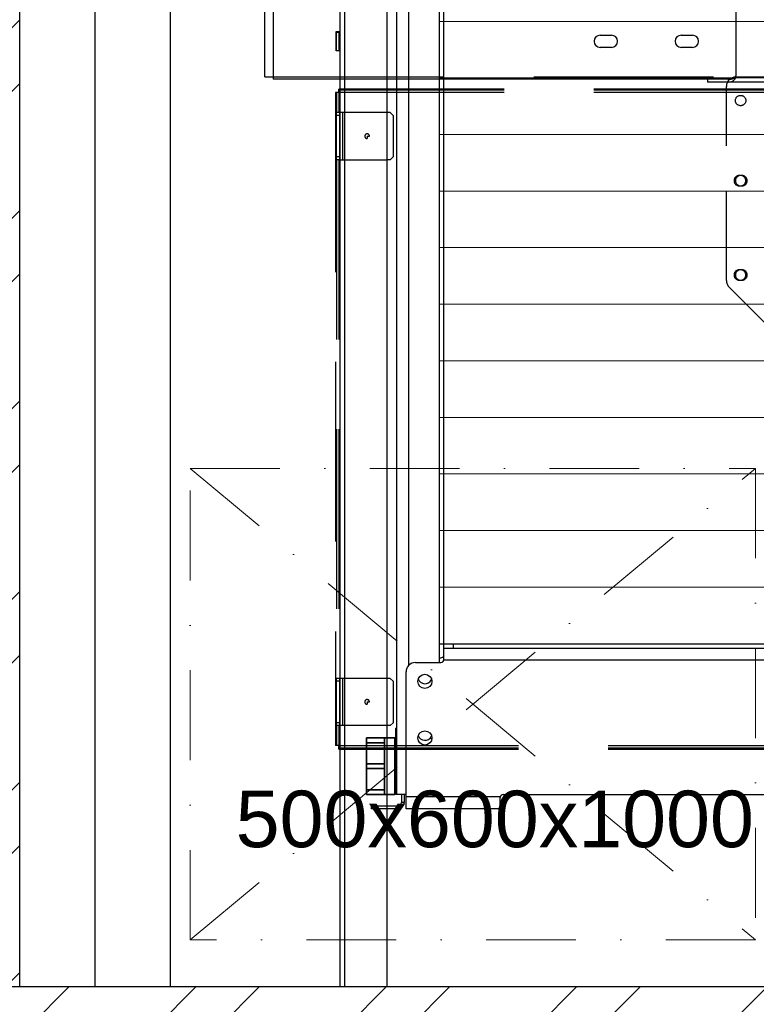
# Model space of a CAD drawing. Header units: millimetres. Extents: x 132157 to 155303, y 33763 to 45643.
# Tile 3 of 256: x 140180 to 140701, y 34297 to 34993. Entities that reach past the tile are written whole.
import ezdxf

# ---------------------------------------------------------------- set-up
doc = ezdxf.new("R2010")
doc.units = ezdxf.units.MM
doc.header["$LTSCALE"] = 20
doc.header["$PDMODE"] = 35
doc.header["$PDSIZE"] = 10
doc.linetypes.add('ČERCHOVANÁ2', pattern=[12.7, 6.35, -3.175, 0, -3.175])
doc.linetypes.add('ČÁRKOVANÁ2', pattern=[9.525, 6.35, -3.175])
for name, color, linetype in [('KONSTRUKCE', 30, 'Continuous'), ('KONZOLY', 150, 'Continuous'), ('KOTY', 7, 'Continuous'), ('PROTIVÁHA', 30, 'Continuous'), ('PŘEJEZD', 7, 'ČÁRKOVANÁ2'), ('VODÍTKA', 36, 'Continuous'), ('ZDI', 3, 'Continuous')]:
    doc.layers.add(name, color=color, linetype=linetype)
for name, color, linetype, lineweight in [('OSY', 1, 'ČERCHOVANÁ2', 9), ('RÁM', 4, 'Continuous', 35), ('SLABA', 7, 'Continuous', 9), ('ŠRAFY', 7, 'Continuous', 9)]:
    doc.layers.add(name, color=color, linetype=linetype, lineweight=lineweight)
doc.styles.add('MSPR_TXT', font='arial.ttf')
doc.styles.get("Standard").update_dxf_attribs({"font": 'arial.ttf'})
doc.dimstyles.get("Standard").update_dxf_attribs({"dimscale": 20, "dimtxt": 3, "dimasz": 3, "dimexe": 1, "dimexo": 0, "dimgap": 1.5, "dimtad": 1, "dimdsep": 46, "dimtxsty": 'Standard', "dimcen": 0, "dimdle": 1, "dimclrd": 256, "dimclre": 256, "dimclrt": 256, "dimaunit": 1, "dimadec": 0, "dimazin": 0, "dimtfac": 0.6, "dimtmove": 0, "dimatfit": 3, "dimfxl": 0, "dimtolj": 1, "dimarcsym": 0})

# ---------------------------------------------------------------- blocks, each defined once
blk = doc.blocks.new('*D595')
at = {"layer": 'Defpoints', "color": 0, "ltscale": 0.5}
for p in [(139666.5, 35025.93), (140233.17, 35025.93), (140179.84, 34309.26)]:
    blk.add_point(p, dxfattribs=at)
at = {"layer": 'KOTY', "lineweight": -2, "ltscale": 0.5}
for p, q in [((140233.17, 35025.93), (139646.5, 35025.93)), ((139666.5, 34369.26), (139666.5, 34965.93)), ((140179.84, 34309.26), (139646.5, 34309.26))]:
    blk.add_line(p, q, dxfattribs=at)
at = {"layer": 'KOTY', "ltscale": 0.5}
for points in [[(139656.5, 34965.93), (139676.5, 34965.93), (139666.5, 35025.93)], [(139656.5, 34369.26), (139676.5, 34369.26), (139666.5, 34309.26)]]:
    blk.add_solid(points, dxfattribs=at)
at = {"layer": 'KOTY', "ltscale": 0.5, "insert": (139605.87, 34667.59), "char_height": 60, "attachment_point": 5, "rotation": 90}
blk.add_mtext('\\A1;1075', dxfattribs=at)
blk = doc.blocks.new('*D526')
at = {"layer": 'Defpoints', "color": 0, "ltscale": 0.5}
for p in [(139486.5, 37142.59), (140853.17, 37142.59), (140179.84, 34309.26)]:
    blk.add_point(p, dxfattribs=at)
at = {"layer": 'KOTY', "lineweight": -2, "ltscale": 0.5}
for p, q in [((140853.17, 37142.59), (139466.5, 37142.59)), ((139486.5, 34369.26), (139486.5, 37082.59)), ((140179.84, 34309.26), (139466.5, 34309.26))]:
    blk.add_line(p, q, dxfattribs=at)
at = {"layer": 'KOTY', "ltscale": 0.5}
for points in [[(139476.5, 37082.59), (139496.5, 37082.59), (139486.5, 37142.59)], [(139476.5, 34369.26), (139496.5, 34369.26), (139486.5, 34309.26)]]:
    blk.add_solid(points, dxfattribs=at)
at = {"layer": 'KOTY', "ltscale": 0.5, "insert": (139418.54, 35725.93), "char_height": 60, "attachment_point": 5, "rotation": 90}
blk.add_mtext('\\A1;TYČ 4250', dxfattribs=at)
blk = doc.blocks.new('*D598')
at = {"layer": 'Defpoints', "color": 0, "ltscale": 0.5}
for p in [(139306.5, 37642.59), (140401.17, 37642.59), (140179.84, 34309.26)]:
    blk.add_point(p, dxfattribs=at)
at = {"layer": 'KOTY', "lineweight": -2, "ltscale": 0.5}
for p, q in [((140401.17, 37642.59), (139286.5, 37642.59)), ((139306.5, 34369.26), (139306.5, 37582.59)), ((140179.84, 34309.26), (139286.5, 34309.26))]:
    blk.add_line(p, q, dxfattribs=at)
at = {"layer": 'KOTY', "ltscale": 0.5}
for points in [[(139296.5, 37582.59), (139316.5, 37582.59), (139306.5, 37642.59)], [(139296.5, 34369.26), (139316.5, 34369.26), (139306.5, 34309.26)]]:
    blk.add_solid(points, dxfattribs=at)
at = {"layer": 'KOTY', "ltscale": 0.5, "insert": (139238.54, 35975.93), "char_height": 60, "attachment_point": 5, "rotation": 90}
blk.add_mtext('\\A1;TYČ 5000', dxfattribs=at)
blk = doc.blocks.new('*D600')
at = {"layer": 'Defpoints', "color": 0, "ltscale": 0.5}
for p in [(139126.5, 40452.59), (140405.84, 40452.59), (140179.84, 34309.26)]:
    blk.add_point(p, dxfattribs=at)
at = {"layer": 'KOTY', "lineweight": -2, "ltscale": 0.5}
for p, q in [((140405.84, 40452.59), (139106.5, 40452.59)), ((139126.5, 34369.26), (139126.5, 40392.59)), ((140179.84, 34309.26), (139106.5, 34309.26))]:
    blk.add_line(p, q, dxfattribs=at)
at = {"layer": 'KOTY', "ltscale": 0.5}
for points in [[(139116.5, 40392.59), (139136.5, 40392.59), (139126.5, 40452.59)], [(139116.5, 34369.26), (139136.5, 34369.26), (139126.5, 34309.26)]]:
    blk.add_solid(points, dxfattribs=at)
at = {"layer": 'KOTY', "ltscale": 0.5, "insert": (139058.42, 37380.93), "char_height": 60, "attachment_point": 5, "rotation": 90}
blk.add_mtext('\\A1;CELKOVÁ DÉLKA VODÍTEK PROTIVÁHY 9215', dxfattribs=at)
blk = doc.blocks.new('*D531')
at = {"layer": 'Defpoints', "color": 0, "ltscale": 0.5}
for p in [(138946.5, 40683.93), (140591.24, 40683.93), (140179.84, 34309.26)]:
    blk.add_point(p, dxfattribs=at)
at = {"layer": 'KOTY', "lineweight": -2, "ltscale": 0.5}
for p, q in [((140591.24, 40683.93), (138926.5, 40683.93)), ((138946.5, 34369.26), (138946.5, 40623.93)), ((140179.84, 34309.26), (138926.5, 34309.26))]:
    blk.add_line(p, q, dxfattribs=at)
at = {"layer": 'KOTY', "ltscale": 0.5}
for points in [[(138936.5, 40623.93), (138956.5, 40623.93), (138946.5, 40683.93)], [(138936.5, 34369.26), (138956.5, 34369.26), (138946.5, 34309.26)]]:
    blk.add_solid(points, dxfattribs=at)
at = {"layer": 'KOTY', "ltscale": 0.5, "insert": (138878.42, 37496.59), "char_height": 60, "attachment_point": 5, "rotation": 90}
blk.add_mtext('\\A1;CELKOVÁ DÉLKA VODÍTEK KLECE 9562', dxfattribs=at)
blk = doc.blocks.new('*U216')
at = {"layer": 'KONZOLY'}
for p, q in [((-417.33, 4.67), (-417.33, 43.33)), ((-347.33, 46.67), (-414, 46.67)), ((-344, 8.77), (-344, 43.33)), ((344, 8.77), (344, 43.33)), ((414, 46.67), (347.33, 46.67)), ((417.33, 4.67), (417.33, 43.33)), ((-408.33, 24.33), (-408.33, 35.67)), ((-399.67, 35.67), (-399.67, 24.33)), ((353, 24.33), (353, 35.67)), ((361.67, 35.67), (361.67, 24.33)), ((-363, 34.33), (-351.67, 34.33)), ((398.33, 34.33), (409.67, 34.33)), ((-351.67, 25.67), (-363, 25.67)), ((409.67, 25.67), (398.33, 25.67)), ((-390.67, 8.67), (-417.33, 8.67)), ((-407.33, 8.67), (-407.33, 6.67)), ((-390.67, 8.77), (-67.03, 8.77)), ((-390.67, 8.77), (-390.67, -44.57)), ((83.33, 10.87), (-83.33, 10.87)), ((-83.33, 8.87), (-83.33, 10.87)), ((-68.49, 8.87), (-83.33, 8.87)), ((-68.49, 10.87), (-68.49, 8.87)), ((67.03, 8.77), (390.67, 8.77)), ((68.49, 10.87), (68.49, 8.87)), ((83.33, 8.87), (68.49, 8.87)), ((83.33, 8.87), (83.33, 10.87)), ((390.67, 8.77), (390.67, -44.57)), ((390.67, 8.67), (417.33, 8.67)), ((407.33, 8.67), (407.33, 6.67)), ((-390.67, 6.67), (-417.33, 6.67)), ((-390.67, 4.67), (-417.33, 4.67)), ((-63.33, 6.57), (-63.33, -42.37)), ((63.33, 6.57), (63.33, -42.37)), ((417.33, 6.67), (390.67, 6.67)), ((390.67, 4.67), (417.33, 4.67)), ((-346.07, -11.07), (-343.93, -11.07)), ((-346.07, -24.73), (-346.07, -11.07)), ((-346, -11.33), (-344, -11.33)), ((-346, -11.33), (-346, -24.47)), ((-344, -24.47), (-344, -11.33)), ((-343.93, -24.73), (-343.93, -11.07)), ((-159.33, -13.57), (-151.33, -13.57)), ((-102, -13.57), (-94, -13.57)), ((102, -13.57), (94, -13.57)), ((159.33, -13.57), (151.33, -13.57)), ((343.93, -24.73), (343.93, -11.07)), ((343.93, -11.07), (346.07, -11.07)), ((344, -24.47), (344, -11.33)), ((346, -11.33), (344, -11.33)), ((346, -11.33), (346, -24.47)), ((346.07, -24.73), (346.07, -11.07)), ((-343.93, -24.73), (-346.07, -24.73)), ((-346, -24.47), (-344, -24.47)), ((-151.33, -22.23), (-159.33, -22.23)), ((-94, -22.23), (-102, -22.23)), ((94, -22.23), (102, -22.23)), ((151.33, -22.23), (159.33, -22.23)), ((346.07, -24.73), (343.93, -24.73)), ((346, -24.47), (344, -24.47)), ((-67.03, -44.57), (-390.67, -44.57)), ((-68.49, -44.67), (-83.33, -44.67)), ((-83.33, -44.67), (-83.33, -46.67)), ((83.33, -46.67), (-83.33, -46.67)), ((-68.49, -46.67), (-68.49, -44.67)), ((390.67, -44.57), (67.03, -44.57)), ((68.49, -46.67), (68.49, -44.67)), ((68.49, -44.67), (83.33, -44.67)), ((83.33, -44.67), (83.33, -46.67))]:
    blk.add_line(p, q, dxfattribs=at)
for centre, radius, start, end in [((-414, 43.33), 3.33, 90, 180), ((-347.33, 43.33), 3.33, 0, 90), ((347.33, 43.33), 3.33, 90, 180), ((414, 43.33), 3.33, 0, 90), ((-404, 35.67), 4.33, 0, 180), ((357.33, 35.67), 4.33, 0, 180), ((-363, 30), 4.33, 90, 270), ((-351.67, 30), 4.33, 270, 90), ((398.33, 30), 4.33, 90, 270), ((409.67, 30), 4.33, 270, 90), ((-404, 24.33), 4.33, 180, 0), ((357.33, 24.33), 4.33, 180, 0), ((-159.33, -17.9), 4.33, 90, 270), ((-151.33, -17.9), 4.33, 270, 90), ((-102, -17.9), 4.33, 90, 270), ((-94, -17.9), 4.33, 270, 90), ((94, -17.9), 4.33, 90, 270), ((102, -17.9), 4.33, 270, 90), ((151.33, -17.9), 4.33, 90, 270), ((159.33, -17.9), 4.33, 270, 90)]:
    blk.add_arc(centre, radius, start, end, dxfattribs=at)
for points, knots in [([(-68.49, 10.87), (-67.74, 10.87), (-66.63, 10.66), (-65.37, 10.02), (-64.4, 9.28), (-63.71, 8.34), (-63.39, 7.31), (-63.33, 6.81), (-63.33, 6.57)], [0, 0, 0, 0, 0.306771, 0.441983, 0.568106, 0.796855, 0.901045, 1, 1, 1, 1]), ([(-68.49, 8.87), (-68.1, 8.87), (-67.35, 8.83), (-66.3, 8.67), (-65.4, 8.43), (-64.65, 8.13), (-64.07, 7.78), (-63.65, 7.39), (-63.39, 6.99), (-63.33, 6.7), (-63.33, 6.57)], [0, 0, 0, 0, 0.196565, 0.37068, 0.523219, 0.655095, 0.766785, 0.858987, 0.934487, 1, 1, 1, 1]), ([(68.49, 10.87), (67.74, 10.87), (66.63, 10.66), (65.37, 10.02), (64.4, 9.28), (63.71, 8.34), (63.39, 7.31), (63.33, 6.81), (63.33, 6.57)], [0, 0, 0, 0, 0.306771, 0.441983, 0.568106, 0.796855, 0.901045, 1, 1, 1, 1]), ([(68.49, 8.87), (68.1, 8.87), (67.35, 8.83), (66.3, 8.67), (65.4, 8.43), (64.65, 8.13), (64.07, 7.78), (63.65, 7.39), (63.39, 6.99), (63.33, 6.7), (63.33, 6.57)], [0, 0, 0, 0, 0.196565, 0.37068, 0.523219, 0.655095, 0.766785, 0.858987, 0.934487, 1, 1, 1, 1]), ([(-68.49, -44.67), (-68.1, -44.67), (-67.35, -44.63), (-66.3, -44.47), (-65.4, -44.23), (-64.65, -43.93), (-64.07, -43.58), (-63.65, -43.19), (-63.39, -42.79), (-63.33, -42.5), (-63.33, -42.37)], [0, 0, 0, 0, 0.196565, 0.37068, 0.523219, 0.655095, 0.766785, 0.858987, 0.934487, 1, 1, 1, 1]), ([(-68.49, -46.67), (-67.74, -46.67), (-66.63, -46.46), (-65.37, -45.82), (-64.4, -45.08), (-63.71, -44.14), (-63.39, -43.11), (-63.33, -42.61), (-63.33, -42.37)], [0, 0, 0, 0, 0.306771, 0.441983, 0.568106, 0.796855, 0.901045, 1, 1, 1, 1]), ([(68.49, -44.67), (68.1, -44.67), (67.35, -44.63), (66.3, -44.47), (65.4, -44.23), (64.65, -43.93), (64.07, -43.58), (63.65, -43.19), (63.39, -42.79), (63.33, -42.5), (63.33, -42.37)], [0, 0, 0, 0, 0.196565, 0.37068, 0.523219, 0.655095, 0.766785, 0.858987, 0.934487, 1, 1, 1, 1]), ([(68.49, -46.67), (67.74, -46.67), (66.63, -46.46), (65.37, -45.82), (64.4, -45.08), (63.71, -44.14), (63.39, -43.11), (63.33, -42.61), (63.33, -42.37)], [0, 0, 0, 0, 0.306771, 0.441983, 0.568106, 0.796855, 0.901045, 1, 1, 1, 1])]:
    blk.add_open_spline(points, degree=3, knots=knots, dxfattribs=at)

msp = doc.modelspace()

# ---------------------------------------------------------------- hatches: boundary and pattern name
at = {"layer": 'ŠRAFY', "ltscale": 0.5}
h = msp.add_hatch(dxfattribs=at)
h.set_pattern_fill('ANSI32', color=256, scale=10)
h.set_pattern_definition([(45, (38784.54, 9435.88), (-67.35192, 67.35192), []), (45, (38829.44, 9435.88), (-67.35192, 67.35192), [])])
h.paths.add_polyline_path([(141553.1698, 34875.9255), (141719.8365, 34875.9255), (141719.8365, 34965.3101), (141683.8857, 34977.3754), (141719.8365, 34989.4408), (141719.8365, 35009.2588), (141386.5031, 35009.2588), (141386.5031, 34309.2588), (140179.8365, 34309.2588), (140179.8365, 35009.2588), (139846.5031, 35009.2588), (139846.5031, 34989.4408), (139882.4539, 34977.3754), (139810.5524, 34953.2447), (139846.5031, 34941.1793), (139846.5031, 34875.9255), (140013.1698, 34875.9255), (140013.1698, 34142.5921), (141553.1698, 34142.5921)])

# ---------------------------------------------------------------- linework, layer by layer
at = {"layer": 'KONSTRUKCE'}
for p, q in [((140446.5031, 36138.9235), (140446.5031, 34485.2588)), ((140454.8385, 36050.5154), (140454.8385, 34536.2395)), ((140476.5031, 36042.095), (140476.5031, 34538.5921)), ((140479.8365, 34540.5921), (140479.8365, 35875.2588)), ((140476.5031, 34551.9255), (141023.1698, 34551.9255)), ((140486.5031, 34551.9255), (140486.5031, 34548.5921)), ((141019.8365, 34548.5921), (140479.8365, 34548.5921)), ((140459.8365, 34538.5921), (140477.8365, 34538.5921)), ((140476.5031, 34541.9255), (140477.8365, 34541.9255)), ((141019.8648, 34540.2568), (140479.8082, 34540.2568)), ((140453.1698, 34435.2588), (140453.1698, 34531.9255)), ((140446.5031, 34491.9255), (140445.7031, 34491.9255)), ((140445.7031, 34491.9255), (140445.7031, 34445.2588)), ((140445.1698, 34445.2588), (140445.1698, 34485.2588)), ((140446.5031, 34485.2588), (140445.7031, 34485.2588)), ((140446.5031, 34483.2588), (140445.7031, 34483.2588)), ((140446.5031, 34485.2588), (140446.5031, 34447.2588)), ((140446.5031, 34447.2588), (140445.7031, 34447.2588)), ((140446.5031, 34445.2588), (140445.7031, 34445.2588)), ((140446.5031, 34447.2588), (140446.5031, 34445.2588)), ((140453.1698, 34445.2588), (140446.5031, 34445.2588)), ((140449.8365, 34445.2588), (140449.8365, 34439.5588)), ((140451.8365, 34445.2588), (140451.8365, 34439.5588)), ((140521.8365, 34445.2588), (140977.8365, 34445.2588)), ((140451.8365, 34439.5588), (140449.8365, 34439.5588)), ((140519.8648, 34443.5941), (140453.1698, 34443.5941)), ((140519.8365, 34435.2588), (140519.8365, 34443.2588)), ((140428.5031, 34437.2588), (140447.5365, 34437.2588)), ((140428.5031, 34437.2588), (140428.5031, 34435.2588)), ((140447.5365, 34435.2588), (140428.5031, 34435.2588)), ((140431.8365, 34437.2588), (140431.8365, 34435.2588)), ((140447.5365, 34435.2588), (140447.5365, 34437.2588)), ((140519.8365, 34435.2588), (140453.1698, 34435.2588))]:
    msp.add_line(p, q, dxfattribs=at)
for centre in [(140466.5031, 34525.2588), (140466.5031, 34485.2588)]:
    msp.add_circle(centre, 5, dxfattribs=at)
for centre, radius, start, end in [((140477.8365, 34543.9255), 2, 270, 350.3478183), ((140459.8365, 34531.9255), 6.6667, 90, 180), ((140477.8365, 34540.5921), 2, 270, 0), ((140466.5031, 34528.5921), 5, 198.4524161, 334.2857143), ((140466.5031, 34488.5921), 5, 198.4524161, 334.2857143), ((140521.8365, 34443.2588), 2, 90, 180), ((140447.5365, 34439.5588), 4.3, 270, 0), ((140447.5365, 34439.5588), 2.3, 270, 0)]:
    msp.add_arc(centre, radius, start, end, dxfattribs=at)
at = {"layer": 'OSY', "ltscale": 0.5}
for p, q in [((140300.4098, 34675.8379), (140700.4098, 34342.5046)), ((140300.4098, 34342.5046), (140700.4098, 34675.8379))]:
    msp.add_line(p, q, dxfattribs=at)
msp.add_lwpolyline([(140300.4098, 34342.5046), (140300.4098, 34675.8379), (140700.4098, 34675.8379), (140700.4098, 34342.5046)], close=True, dxfattribs=at)
at = {"layer": 'PROTIVÁHA', "ltscale": 0.5}
for p, q in [((140233.1698, 34309.2588), (140233.1698, 40699.2588)), ((140286.5031, 34309.2588), (140286.5031, 40699.2588))]:
    msp.add_line(p, q, dxfattribs=at)
at = {"layer": 'PŘEJEZD', "ltscale": 0.5}
for p, q in [((140353.1698, 34952.5921), (140353.1698, 36442.5917)), ((140679.8365, 34808.6869), (140679.8365, 34945.9255)), ((140686.5031, 34952.5921), (140811.1698, 34952.5921)), ((140690.8365, 34882.9255), (140688.8365, 34882.9255)), ((140688.8365, 34875.5921), (140690.8365, 34875.5921)), ((140690.8365, 34816.2588), (140688.8365, 34816.2588)), ((140688.8365, 34808.9255), (140690.8365, 34808.9255)), ((140711.2172, 34774.5448), (140681.7891, 34803.9729))]:
    msp.add_line(p, q, dxfattribs=at)
at = {"layer": 'PŘEJEZD'}
for p, q in [((140403.1698, 34941.6316), (140403.1698, 34479.8449)), ((140405.6098, 34941.6316), (140403.1698, 34941.6316)), ((140403.9698, 34941.6316), (140403.9698, 34927.4049)), ((140405.6098, 34941.6316), (140405.6098, 34944.0716)), ((141094.0631, 34944.0716), (140405.6098, 34944.0716)), ((141094.0631, 34943.2716), (140405.6098, 34943.2716)), ((140405.6098, 34941.6316), (140405.6098, 34927.4049)), ((141094.0631, 34941.6316), (140405.6098, 34941.6316)), ((140403.9698, 34894.0716), (140403.9698, 34927.4049)), ((140441.9698, 34927.4049), (140403.9698, 34927.4049)), ((140405.9698, 34925.4049), (140403.9698, 34925.4049)), ((140405.9698, 34927.4049), (140405.9698, 34894.0716)), ((140408.2698, 34927.4049), (140408.2698, 34894.0716)), ((140443.9698, 34925.4049), (140441.9698, 34927.4049)), ((140443.9698, 34925.4049), (140443.9698, 34896.0716)), ((140425.6365, 34910.7383), (140425.6365, 34909.0716)), ((140425.6365, 34910.7383), (140427.3031, 34910.7383)), ((140405.9698, 34896.0716), (140403.9698, 34896.0716)), ((140403.9698, 34894.0716), (140403.9698, 34527.4049)), ((140405.9698, 34894.0716), (140403.9698, 34894.0716)), ((140405.6098, 34894.0716), (140405.6098, 34527.4049)), ((140405.9698, 34894.0716), (140439.3031, 34894.0716)), ((140441.9698, 34894.0716), (140439.3031, 34894.0716)), ((140441.9698, 34894.0716), (140443.9698, 34896.0716)), ((140403.9698, 34494.0716), (140403.9698, 34527.4049)), ((140441.9698, 34527.4049), (140403.9698, 34527.4049)), ((140405.9698, 34525.4049), (140403.9698, 34525.4049)), ((140405.9698, 34527.4049), (140405.9698, 34494.0716)), ((140408.2698, 34527.4049), (140408.2698, 34494.0716)), ((140443.9698, 34525.4049), (140441.9698, 34527.4049)), ((140443.9698, 34525.4049), (140443.9698, 34496.0716)), ((140425.6365, 34510.7383), (140425.6365, 34509.0716)), ((140425.6365, 34510.7383), (140427.3031, 34510.7383)), ((140405.9698, 34496.0716), (140403.9698, 34496.0716)), ((140403.9698, 34494.0716), (140403.9698, 34479.8449)), ((140441.9698, 34494.0716), (140403.9698, 34494.0716)), ((140405.6098, 34494.0716), (140405.6098, 34479.8449)), ((140441.9698, 34494.0716), (140443.9698, 34496.0716)), ((140405.6098, 34479.8449), (140403.1698, 34479.8449)), ((140405.6098, 34477.4049), (140405.6098, 34479.8449)), ((140405.6098, 34479.8449), (141094.0631, 34479.8449)), ((140405.6098, 34478.2049), (141094.0631, 34478.2049)), ((140405.6098, 34477.4049), (141094.0631, 34477.4049))]:
    msp.add_line(p, q, dxfattribs=at)
at = {"layer": 'PŘEJEZD', "flags": 128}
msp.add_lwpolyline([(140353.1698, 34952.5921), (141239.8365, 34952.5921)], dxfattribs=at)
at = {"layer": 'PŘEJEZD', "ltscale": 0.5}
msp.add_circle((140689.8365, 34935.9255), 3.6667, dxfattribs=at)
for centre, radius, start, end in [((140686.5031, 34945.9255), 6.6667, 90, 180), ((140688.8365, 34879.2588), 3.6667, 90, 270), ((140689.8365, 34879.2588), 3.6667, 98.1818182, 261.8181818), ((140689.8365, 34879.2588), 3.6667, 278.1818182, 81.8181818), ((140690.8365, 34879.2588), 3.6667, 270, 90), ((140688.8365, 34812.5921), 3.6667, 90, 270), ((140689.8365, 34812.5921), 3.6667, 98.1818182, 261.8181818), ((140689.8365, 34812.5921), 3.6667, 278.1818182, 81.8181818), ((140690.8365, 34812.5921), 3.6667, 270, 90), ((140686.5031, 34808.6869), 6.6667, 180, 225)]:
    msp.add_arc(centre, radius, start, end, dxfattribs=at)
at = {"layer": 'PŘEJEZD'}
for centre in [(140425.6365, 34910.7383), (140425.6365, 34510.7383)]:
    msp.add_arc(centre, 1.6667, 0, 270, dxfattribs=at)
at = {"layer": 'RÁM'}
for p, q in [((140425.1698, 34485.2588), (140445.1698, 34485.2588)), ((140425.1698, 34445.2588), (140425.1698, 34485.2588)), ((140425.1698, 34481.9255), (140437.8365, 34481.9255)), ((140437.8365, 34445.2588), (140437.8365, 34485.2588)), ((140425.1698, 34466.9255), (140437.8365, 34466.9255)), ((140425.1698, 34463.5921), (140437.8365, 34463.5921)), ((140425.1698, 34448.5921), (140437.8365, 34448.5921)), ((140425.1698, 34445.2588), (140445.1698, 34445.2588))]:
    msp.add_line(p, q, dxfattribs=at)
at = {"layer": 'SLABA'}
for p, q in [((140476.5031, 34991.9255), (141023.1698, 34991.9255)), ((140476.5031, 34951.9255), (141023.1698, 34951.9255)), ((140476.5031, 34911.9255), (141023.1698, 34911.9255)), ((140476.5031, 34871.9255), (141023.1698, 34871.9255)), ((140476.5031, 34831.9255), (141023.1698, 34831.9255)), ((140476.5031, 34791.9255), (141023.1698, 34791.9255)), ((140476.5031, 34751.9255), (141023.1698, 34751.9255)), ((140476.5031, 34711.9255), (141023.1698, 34711.9255)), ((140476.5031, 34671.9255), (141023.1698, 34671.9255)), ((140476.5031, 34631.9255), (141023.1698, 34631.9255)), ((140476.5031, 34591.9255), (141023.1698, 34591.9255))]:
    msp.add_line(p, q, dxfattribs=at)
at = {"layer": 'VODÍTKA', "ltscale": 0.5}
for p, q in [((140406.5031, 34309.2588), (140406.5031, 40699.2588)), ((140409.8365, 34309.2588), (140409.8365, 40699.2588)), ((140439.8365, 34309.2588), (140439.8365, 40699.2588))]:
    msp.add_line(p, q, dxfattribs=at)
at = {"layer": 'ZDI', "linetype": 'Continuous', "ltscale": 0.5}
for p, q in [((140179.8365, 34309.2588), (140179.8365, 35009.2588)), ((141386.5031, 34309.2588), (140179.8365, 34309.2588))]:
    msp.add_line(p, q, dxfattribs=at)

# ---------------------------------------------------------------- block references
at = {"layer": 'KOTY', "color": 0, "linetype": 'ByBlock', "lineweight": -2}
msp.add_blockref('*U216', (140749.8365, 34995.6974), dxfattribs=at)

# ---------------------------------------------------------------- texts
at = {"ltscale": 0.5, "insert": (140332.6291, 34448.0223), "char_height": 40, "width": 367.780621, "attachment_point": 1, "style": 'MSPR_TXT'}
msp.add_mtext('500x600x1000', dxfattribs=at)

# ---------------------------------------------------------------- dimensions: what is measured, and where the dimension line sits
at = {"layer": 'KOTY', "ltscale": 0.5}
for base, p2, text, picture, middle in [((138946.5031, 40683.9255), (140591.2367, 40683.9255), 'CELKOVÁ DÉLKA VODÍTEK KLECE <>', '*D531', (138878.4199, 37496.5921)), ((139126.5031, 40452.5921), (140405.8365, 40452.5921), 'CELKOVÁ DÉLKA VODÍTEK PROTIVÁHY <>', '*D600', (139058.4199, 37380.9255)), ((139306.5031, 37642.5921), (140401.1698, 37642.5921), 'TYČ <>', '*D598', (139238.5427, 35975.9255)), ((139486.5031, 37142.5921), (140853.1698, 37142.5921), 'TYČ <>', '*D526', (139418.5427, 35725.9255))]:
    dim = msp.add_linear_dim(base=base, p1=(140179.8365, 34309.2588), p2=p2, angle=90, text=text, dimstyle='Standard', override={"dimlfac": 1.5}, dxfattribs=at)
    dim.commit()
    dim.dimension.update_dxf_attribs({"geometry": picture, "text_midpoint": middle})
dim = msp.add_linear_dim(base=(139666.5031, 35025.9255), p1=(140179.8365, 34309.2588), p2=(140233.1698, 35025.9255), angle=90, dimstyle='Standard', override={"dimlfac": 1.5}, dxfattribs=at)
dim.commit()
dim.dimension.update_dxf_attribs({"geometry": '*D595', "text_midpoint": (139605.8688, 34667.5921)})

doc.saveas('drawing.dxf')
